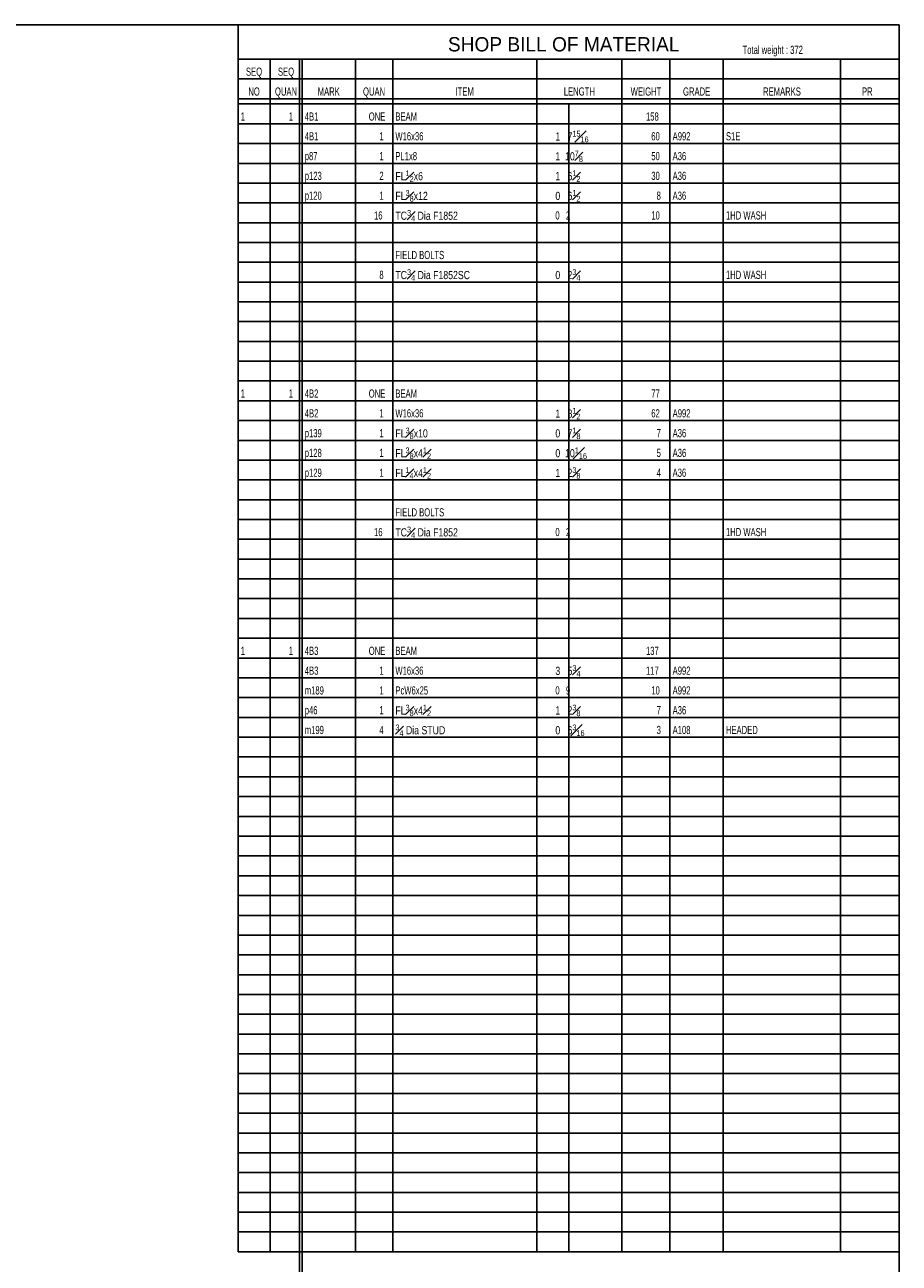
# Model space of a CAD drawing. Header units: inches. Extents: x -17.2 to 17.5, y -11.2 to 11.2.
# Tile 16 of 16: x 6.7 to 17.2, y -3.6 to 11.2. Entities that reach past the tile are written whole.
import ezdxf
from ezdxf.enums import TextEntityAlignment as Align

# ---------------------------------------------------------------- set-up
doc = ezdxf.new("R2010")
doc.units = ezdxf.units.IN
doc.header["$LTSCALE"] = 2.5
doc.header["$MEASUREMENT"] = 0
doc.layers.add('Layer_0', color=7, linetype='Continuous')
doc.styles.add('MTextWidth', font='txt', dxfattribs={"width": 0.8, "height": 0.2})

msp = doc.modelspace()

# ---------------------------------------------------------------- linework, layer by layer
at = {"layer": 'Layer_0', "color": 2, "linetype": 'Continuous'}
for p, q in [((-17.25, 11.25), (17.25, 11.25)), ((17.25, 11.25), (9.311, 11.25)), ((9.311, 11.25), (9.311, -3.475)), ((17.25, 11.25), (17.25, -11.25)), ((17.25, -3.475), (17.25, 11.25)), ((17.25, 10.837), (9.311, 10.837)), ((10.048, 10.837), (10.048, -9.5)), ((10.08, 10.837), (10.08, -9.5)), ((10.08, 10.837), (10.08, -3.475)), ((10.048, 10.6), (17.25, 10.6)), ((9.311, 10.363), (17.25, 10.363)), ((9.311, 10.3), (17.25, 10.3)), ((9.311, -3.475), (17.25, -3.475))]:
    msp.add_line(p, q, dxfattribs=at)
at = {"layer": 'Layer_0', "color": 1, "linetype": 'Continuous'}
for p, q in [((9.695, -3.475), (9.695, 10.837)), ((10.72, -3.475), (10.72, 10.837)), ((11.168, 10.837), (11.168, -3.475)), ((12.897, -3.475), (12.897, 10.837)), ((13.921, 10.837), (13.921, -3.475)), ((14.497, -3.475), (14.497, 10.837)), ((15.137, 10.837), (15.137, -3.475)), ((16.546, -3.475), (16.546, 10.837)), ((9.311, 10.6), (10.048, 10.6)), ((13.281, 10.3), (13.281, -3.475)), ((17.25, 10.062), (9.311, 10.062)), ((9.311, 9.825), (17.25, 9.825)), ((17.25, 9.587), (9.311, 9.587)), ((9.311, 9.35), (17.25, 9.35)), ((17.25, 9.113), (9.311, 9.113)), ((9.311, 8.875), (17.25, 8.875)), ((17.25, 8.637), (9.311, 8.637)), ((9.311, 8.4), (17.25, 8.4)), ((17.25, 8.163), (9.311, 8.163)), ((9.311, 7.925), (17.25, 7.925)), ((17.25, 7.688), (9.311, 7.688)), ((9.311, 7.45), (17.25, 7.45)), ((17.25, 7.213), (9.311, 7.213)), ((9.311, 6.975), (17.25, 6.975)), ((17.25, 6.738), (9.311, 6.738)), ((9.311, 6.5), (17.25, 6.5)), ((17.25, 6.262), (9.311, 6.262)), ((9.311, 6.025), (17.25, 6.025)), ((17.25, 5.787), (9.311, 5.787)), ((9.311, 5.55), (17.25, 5.55)), ((17.25, 5.312), (9.311, 5.312)), ((9.311, 5.075), (17.25, 5.075)), ((17.25, 4.838), (9.311, 4.838)), ((9.311, 4.6), (17.25, 4.6)), ((17.25, 4.363), (9.311, 4.363)), ((9.311, 4.125), (17.25, 4.125)), ((17.25, 3.888), (9.311, 3.888)), ((9.311, 3.65), (17.25, 3.65)), ((17.25, 3.412), (9.311, 3.412)), ((9.311, 3.175), (17.25, 3.175)), ((17.25, 2.938), (9.311, 2.938)), ((9.311, 2.7), (17.25, 2.7)), ((17.25, 2.463), (9.311, 2.463)), ((9.311, 2.225), (17.25, 2.225)), ((17.25, 1.987), (9.311, 1.987)), ((9.311, 1.75), (17.25, 1.75)), ((17.25, 1.513), (9.311, 1.513)), ((9.311, 1.275), (17.25, 1.275)), ((17.25, 1.038), (9.311, 1.038)), ((9.311, 0.8), (17.25, 0.8)), ((17.25, 0.562), (9.311, 0.562)), ((9.311, 0.325), (17.25, 0.325)), ((17.25, 0.087), (9.311, 0.087)), ((9.311, -0.15), (17.25, -0.15)), ((17.25, -0.387), (9.311, -0.387)), ((9.311, -0.625), (17.25, -0.625)), ((17.25, -0.863), (9.311, -0.863)), ((9.311, -1.1), (17.25, -1.1)), ((17.25, -1.337), (9.311, -1.337)), ((9.311, -1.575), (17.25, -1.575)), ((17.25, -1.812), (9.311, -1.812)), ((9.311, -2.05), (17.25, -2.05)), ((17.25, -2.287), (9.311, -2.287)), ((9.311, -2.525), (17.25, -2.525)), ((17.25, -2.763), (9.311, -2.763)), ((9.311, -3), (17.25, -3)), ((17.25, -3.237), (9.311, -3.237))]:
    msp.add_line(p, q, dxfattribs=at)

# ---------------------------------------------------------------- texts
at = {"color": 1, "linetype": 'Continuous', "width": 0.7}
for s, height, p in [('372', 0.0981, (15.94, 10.9)), ('1', 0.0981, (9.343, 10.1)), ('1', 0.0981, (9.92, 10.1)), ('4B1', 0.0981, (10.112, 10.1)), ('ONE', 0.0981, (10.88, 10.1)), ('BEAM', 0.0981, (11.2, 10.1)), ('158', 0.0981, (14.209, 10.1)), ('4B1', 0.0981, (10.112, 9.863)), ('1', 0.0981, (11.008, 9.863)), ('W16x36', 0.0981, (11.2, 9.863)), ('60', 0.0981, (14.273, 9.863)), ('A992', 0.0981, (14.529, 9.863)), ('S1E', 0.0981, (15.169, 9.863)), ('p87', 0.0981, (10.112, 9.625)), ('1', 0.0981, (11.008, 9.625)), ('PL1x8', 0.0981, (11.2, 9.625)), ('50', 0.0981, (14.273, 9.625)), ('A36', 0.0981, (14.529, 9.625)), ('p123', 0.0981, (10.112, 9.388)), ('2', 0.0981, (11.008, 9.388)), ('30', 0.0981, (14.273, 9.388)), ('A36', 0.0981, (14.529, 9.388)), ('p120', 0.0981, (10.112, 9.15)), ('1', 0.0981, (11.008, 9.15)), ('8', 0.0981, (14.337, 9.15)), ('A36', 0.0981, (14.529, 9.15)), ('16', 0.0981, (10.944, 8.913)), ('0   2      ', 0.09806, (13.121, 8.913)), ('10', 0.0981, (14.273, 8.913)), ('1HD WASH', 0.0981, (15.169, 8.913)), ('FIELD BOLTS', 0.09806, (11.2, 8.438)), ('8', 0.0981, (11.008, 8.2)), ('1HD WASH', 0.0981, (15.169, 8.2)), ('1', 0.0981, (9.343, 6.775)), ('1', 0.0981, (9.92, 6.775)), ('4B2', 0.0981, (10.112, 6.775)), ('ONE', 0.0981, (10.88, 6.775)), ('BEAM', 0.0981, (11.2, 6.775)), ('77', 0.0981, (14.273, 6.775)), ('4B2', 0.0981, (10.112, 6.538)), ('1', 0.0981, (11.008, 6.538)), ('W16x36', 0.0981, (11.2, 6.538)), ('62', 0.0981, (14.273, 6.538)), ('A992', 0.0981, (14.529, 6.538)), ('p139', 0.0981, (10.112, 6.3)), ('1', 0.0981, (11.008, 6.3)), ('7', 0.0981, (14.337, 6.3)), ('A36', 0.0981, (14.529, 6.3)), ('p128', 0.0981, (10.112, 6.063)), ('1', 0.0981, (11.008, 6.063)), ('5', 0.0981, (14.337, 6.063)), ('A36', 0.0981, (14.529, 6.063)), ('p129', 0.0981, (10.112, 5.825)), ('1', 0.0981, (11.008, 5.825)), ('4', 0.0981, (14.337, 5.825)), ('A36', 0.0981, (14.529, 5.825)), ('FIELD BOLTS', 0.09806, (11.2, 5.35)), ('16', 0.0981, (10.944, 5.113)), ('0   2      ', 0.09806, (13.121, 5.113)), ('1HD WASH', 0.0981, (15.169, 5.113)), ('1', 0.0981, (9.343, 3.688)), ('1', 0.0981, (9.92, 3.688)), ('4B3', 0.0981, (10.112, 3.688)), ('ONE', 0.0981, (10.88, 3.688)), ('BEAM', 0.0981, (11.2, 3.688)), ('137', 0.0981, (14.209, 3.688)), ('4B3', 0.0981, (10.112, 3.45)), ('1', 0.0981, (11.008, 3.45)), ('W16x36', 0.0981, (11.2, 3.45)), ('117', 0.0981, (14.209, 3.45)), ('A992', 0.0981, (14.529, 3.45)), ('m189', 0.0981, (10.112, 3.213)), ('1', 0.0981, (11.008, 3.213)), ('PcW6x25', 0.0981, (11.2, 3.213)), ('0   9      ', 0.09806, (13.121, 3.213)), ('10', 0.0981, (14.273, 3.213)), ('A992', 0.0981, (14.529, 3.213)), ('p46', 0.0981, (10.112, 2.975)), ('1', 0.0981, (11.008, 2.975)), ('7', 0.0981, (14.337, 2.975)), ('A36', 0.0981, (14.529, 2.975)), ('m199', 0.0981, (10.112, 2.738)), ('4', 0.0981, (11.008, 2.738)), ('3', 0.0981, (14.337, 2.738)), ('A108', 0.0981, (14.529, 2.738)), ('HEADED', 0.0981, (15.169, 2.738))]:
    msp.add_text(s, height=height, dxfattribs=at).set_placement(p)
at = {"color": 1, "linetype": 'Continuous', "char_height": 0.09806, "attachment_point": 7, "style": 'MTextWidth'}
for s, insert in [('\\A1;1   7{\\H0.70x;\\S15#16;}', (13.121, 9.84)), ('\\A1;1  10{\\H0.70x;\\S7#8;}  ', (13.121, 9.603)), ('\\A1;FL{\\H0.70x;\\S1#2;}x6', (11.2, 9.365)), ('\\A1;1   6{\\H0.70x;\\S1#2;}  ', (13.121, 9.365)), ('\\A1;TC{\\H0.70x;\\S3#4;} Dia F1852', (11.2, 8.89)), ('\\A1;FL{\\H0.70x;\\S3#8;}x12', (11.2, 9.128)), ('\\A1;0   6{\\H0.70x;\\S1#2;}  ', (13.121, 9.128)), ('\\A1;TC{\\H0.70x;\\S3#4;} Dia F1852SC', (11.2, 8.178)), ('\\A1;0   2{\\H0.70x;\\S3#4;}  ', (13.121, 8.178)), ('\\A1;1   8{\\H0.70x;\\S1#2;}  ', (13.121, 6.515)), ('\\A1;FL{\\H0.70x;\\S3#8;}x10', (11.2, 6.278)), ('\\A1;0   7{\\H0.70x;\\S1#8;}  ', (13.121, 6.278)), ('\\A1;FL{\\H0.70x;\\S3#8;}x4{\\H0.70x;\\S1#2;}', (11.2, 6.04)), ('\\A1;0  10{\\H0.70x;\\S1#16;} ', (13.121, 6.04)), ('\\A1;FL{\\H0.70x;\\S1#4;}x4{\\H0.70x;\\S1#2;}', (11.2, 5.803)), ('\\A1;1   2{\\H0.70x;\\S3#8;}  ', (13.121, 5.803)), ('\\A1;TC{\\H0.70x;\\S3#4;} Dia F1852', (11.2, 5.09)), ('\\A1;3   5{\\H0.70x;\\S3#4;}  ', (13.121, 3.428)), ('\\A1;{\\H0.70x;\\S3#4;} Dia STUD', (11.2, 2.715)), ('\\A1;FL{\\H0.70x;\\S3#8;}x4{\\H0.70x;\\S1#2;}', (11.2, 2.953)), ('\\A1;1   2{\\H0.70x;\\S3#8;}  ', (13.121, 2.953)), ('\\A1;0   6{\\H0.70x;\\S3#16;} ', (13.121, 2.715))]:
    msp.add_mtext(s, dxfattribs=dict(at, insert=insert))
at = {"layer": 'Layer_0', "color": 3, "linetype": 'Continuous'}
msp.add_text('SHOP BILL OF MATERIAL', height=0.1716, dxfattribs=at).set_placement((13.221, 10.93), align=Align.CENTER)
at = {"layer": 'Layer_0', "color": 1, "linetype": 'Continuous', "width": 0.7}
msp.add_text('Total weight : ', height=0.09806, dxfattribs=at).set_placement((15.94, 10.9), align=Align.RIGHT)
at = {"layer": 'Layer_0', "color": 2, "linetype": 'Continuous', "width": 0.7}
for s, p in [('SEQ', (9.503, 10.638)), ('SEQ', (9.887, 10.638)), ('NO', (9.503, 10.4)), ('QUAN', (9.887, 10.4)), ('MARK', (10.4, 10.4)), ('QUAN', (10.944, 10.4)), ('ITEM', (12.032, 10.4)), ('LENGTH', (13.409, 10.4)), ('WEIGHT', (14.209, 10.4)), ('GRADE', (14.817, 10.4)), ('REMARKS', (15.842, 10.4)), ('PR', (16.866, 10.4))]:
    msp.add_text(s, height=0.0981, dxfattribs=at).set_placement(p, align=Align.CENTER)

doc.saveas('drawing.dxf')
